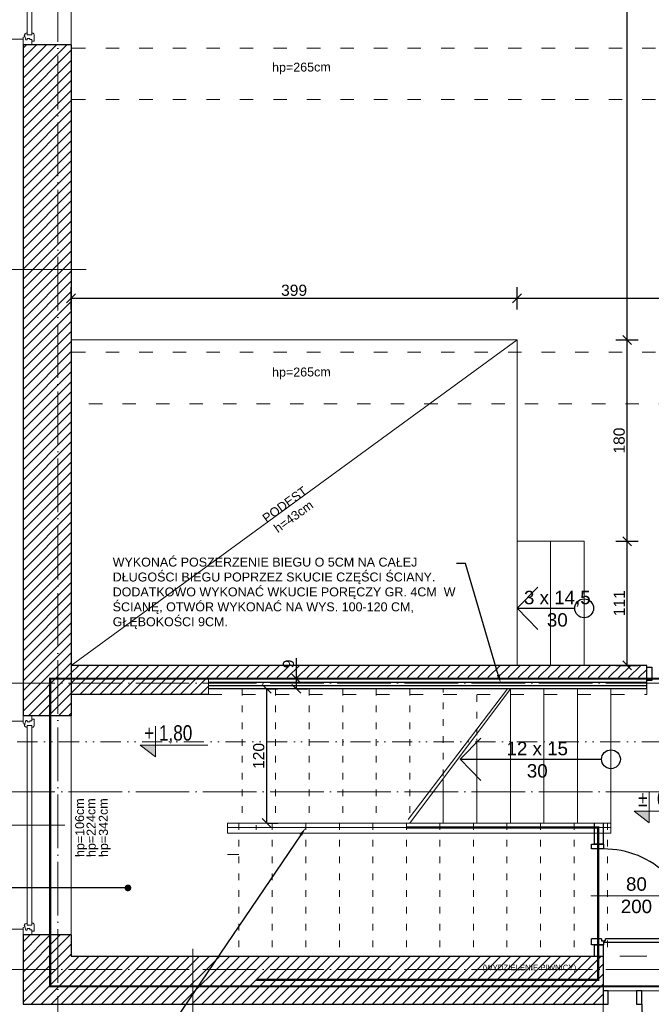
# Model space of a CAD drawing. Header units: millimetres. Extents: x -2720 to 125583, y -8970 to 34912.
# Tile 31 of 105: x 13290 to 13855, y 18162 to 19042. Entities that reach past the tile are written whole.
import ezdxf
from ezdxf import colors
from ezdxf.entities.mleader import LeaderData, LeaderLine
from ezdxf.enums import TextEntityAlignment as Align
from ezdxf.math import Vec2, Vec3

# ---------------------------------------------------------------- set-up
doc = ezdxf.new("R2010")
doc.units = ezdxf.units.MM
for name, pattern in [('1KS_2KP-50', [37.05, 12, 6, -6.35, 0, -6.35, 0, -6.35]), ('ACAD_ISO02W100', [15, 12, -3]), ('ACAD_ISO03W100', [30, 12, -18]), ('ACAD_ISO04W100', [30, 24, -3, 0, -3]), ('DASHED', [19.05, 12.7, -6.35])]:
    doc.linetypes.add(name, pattern=pattern)
doc.layers.add('000_HATCH', color=253, linetype='Continuous', lineweight=5, transparency=0.5)
for name, color, linetype, lineweight, true_color in [('A_DZIAŁOWA_PROJEKTOWANE', 7, 'Continuous', 18, 0x007cb0), ('A_HATCH', 7, 'Continuous', 5, 0x999999), ('A_IZOLEACJA TERMI_PROJEKTOWANA', 7, 'Continuous', 15, 0x0089b6), ('A_PPOŻ', 1, 'ACAD_ISO02W100', 30, 0xff0000)]:
    doc.layers.add(name, color=color, linetype=linetype, lineweight=lineweight, true_color=true_color)
for name, color, linetype, lineweight in [('A_KONST_ISTNIEJĄCE', 83, 'Continuous', 25), ('A_LINIA PRZEKROJOWA', 223, '1KS_2KP-50', 15), ('A_OPISY', 40, 'Continuous', 9), ('A_OSIE KONSTRUKCYJNE', 150, 'ACAD_ISO04W100', 5), ('A_STOLARKA OKIENNA', 141, 'Continuous', 15), ('A_TEKST', 7, 'Continuous', 15), ('A_WIDOK', 141, 'Continuous', 13), ('A_WIDOK-NAD', 221, 'DASHED', 13), ('A_WYMIAROWANIE', 7, 'Continuous', 9)]:
    doc.layers.add(name, color=color, linetype=linetype, lineweight=lineweight)
doc.layers.add('A_NIEWIDOCZNE  POMOCNICZE', color=252, linetype='ACAD_ISO03W100', lineweight=5, plot=False)
doc.layers.add('AA OPISY', color=40, linetype='Continuous')
doc.styles.add('APLUS', font='arial.ttf', dxfattribs={"width": 0.6})
doc.styles.get("Standard").update_dxf_attribs({"font": 'arial.ttf'})
doc.dimstyles.new('1 do 100', dxfattribs={"dimtxt": 10, "dimasz": 8, "dimexe": 10, "dimexo": 10, "dimgap": 2, "dimtad": 1, "dimdec": 0, "dimtxsty": 'Standard', "dimblk": 'OBLIQUE', "dimcen": 2.5, "dimadec": 0, "dimazin": 0, "dimtfac": 1, "dimtdec": 0, "dimtmove": 0, "dimatfit": 3, "dimldrblk": 'OBLIQUE', "dimfxl": 10, "dimfxlon": 1, "dimarcsym": 0})
pattern_1 = [(45, (-1713.23, 355.087), (-4.490128, 4.490128), [])]

# ---------------------------------------------------------------- blocks, each defined once
blk = doc.blocks.new('*U138')
at = {"color": 144}
for p, q in [((-28, 0), (-28, -8)), ((-28, 0), (-21.32, 0)), ((-28, 0), (-28, -8)), ((-21.32, 0), (-20.74, -1.55)), ((161.32, 0), (160.74, -1.55)), ((168, 0), (161.32, 0)), ((168, 0), (168, -8)), ((-28, -8), (-24.8, -8)), ((-24.8, -8), (-24.8, -9.92)), ((-24.8, -8), (-23.41, -8)), ((-23.76, -2.4), (-20.74, -1.55)), ((-23.76, -3.73), (-23.76, -2.4)), ((-22.39, -3.73), (-23.76, -3.73)), ((-23.41, -8), (-23.41, -6.06)), ((-23.41, -6.06), (-22.39, -6.06)), ((-22.39, -6.06), (-22.39, -3.73)), ((-20.74, -1.55), (-19.89, -1.55)), ((-19.89, -1.55), (-19.99, -1.01)), ((-19.25, -7.98), (-19.25, -3.66)), ((-19.25, -3.66), (-17.62, -3.66)), ((-17.66, -7.98), (-19.25, -7.98)), ((-17.66, -9.03), (-17.66, -7.98)), ((159.25, -3.66), (157.62, -3.66)), ((157.66, -9.03), (157.66, -7.98)), ((157.66, -7.98), (159.25, -7.98)), ((159.25, -7.98), (159.25, -3.66)), ((159.89, -1.55), (159.99, -1.01)), ((160.74, -1.55), (159.89, -1.55)), ((163.76, -2.4), (160.74, -1.55)), ((162.39, -6.06), (162.39, -3.73)), ((162.39, -3.73), (163.76, -3.73)), ((163.41, -6.06), (162.39, -6.06)), ((163.41, -8), (163.41, -6.06)), ((164.8, -8), (163.41, -8)), ((163.76, -3.73), (163.76, -2.4)), ((168, -8), (164.8, -8)), ((164.8, -8), (164.8, -9.92)), ((-24.8, -9.92), (-18.94, -9.92)), ((164.8, -9.92), (158.94, -9.92))]:
    blk.add_line(p, q, dxfattribs=at)
blk.add_lwpolyline([(-19.25, -3.66), (159.25, -3.66), (159.25, -7.98), (-19.25, -7.98)], close=True, dxfattribs=at)
for centre, radius, start, end in [((-20.13, -3.52), 2.51, 356.81051, 86.81051), ((160.13, -3.52), 2.51, 93.18949, 183.18949), ((-19.03, -8.42), 1.5, 273.35533, 335.68535), ((159.03, -8.42), 1.5, 204.31465, 266.64467)]:
    blk.add_arc(centre, radius, start, end, dxfattribs=at)
blk = doc.blocks.new('*U141')
at = {"color": 144}
for p, q in [((-26, 0), (-26, -8)), ((-26, 0), (-19.32, 0)), ((-26, 0), (-26, -8)), ((-19.32, 0), (-18.74, -1.55)), ((199.32, 0), (198.74, -1.55)), ((206, 0), (199.32, 0)), ((206, 0), (206, -8)), ((-26, -8), (-22.8, -8)), ((-22.8, -8), (-22.8, -9.92)), ((-22.8, -8), (-21.41, -8)), ((-21.76, -2.4), (-18.74, -1.55)), ((-21.76, -3.73), (-21.76, -2.4)), ((-20.39, -3.73), (-21.76, -3.73)), ((-21.41, -8), (-21.41, -6.06)), ((-21.41, -6.06), (-20.39, -6.06)), ((-20.39, -6.06), (-20.39, -3.73)), ((-18.74, -1.55), (-17.89, -1.55)), ((-17.89, -1.55), (-17.99, -1.01)), ((-17.25, -7.98), (-17.25, -3.66)), ((-17.25, -3.66), (-15.62, -3.66)), ((-15.66, -7.98), (-17.25, -7.98)), ((-15.66, -9.03), (-15.66, -7.98)), ((197.25, -3.66), (195.62, -3.66)), ((195.66, -9.03), (195.66, -7.98)), ((195.66, -7.98), (197.25, -7.98)), ((197.25, -7.98), (197.25, -3.66)), ((197.89, -1.55), (197.99, -1.01)), ((198.74, -1.55), (197.89, -1.55)), ((201.76, -2.4), (198.74, -1.55)), ((200.39, -6.06), (200.39, -3.73)), ((200.39, -3.73), (201.76, -3.73)), ((201.41, -6.06), (200.39, -6.06)), ((201.41, -8), (201.41, -6.06)), ((202.8, -8), (201.41, -8)), ((201.76, -3.73), (201.76, -2.4)), ((206, -8), (202.8, -8)), ((202.8, -8), (202.8, -9.92)), ((-22.8, -9.92), (-16.94, -9.92)), ((202.8, -9.92), (196.94, -9.92))]:
    blk.add_line(p, q, dxfattribs=at)
blk.add_lwpolyline([(-17.25, -3.66), (197.25, -3.66), (197.25, -7.98), (-17.25, -7.98)], close=True, dxfattribs=at)
for centre, radius, start, end in [((-18.13, -3.52), 2.51, 356.81051, 86.81051), ((198.13, -3.52), 2.51, 93.18949, 183.18949), ((-17.03, -8.42), 1.5, 273.35533, 335.68535), ((197.03, -8.42), 1.5, 204.31465, 266.64467)]:
    blk.add_arc(centre, radius, start, end, dxfattribs=at)
blk = doc.blocks.new('*U120')
at = {"layer": 'AA OPISY'}
for q in [(-28.53, 18.82), (-136.57, 0), (-28.53, -18.82)]:
    blk.add_line((-10, 0), q, dxfattribs=at)
blk.add_circle((-145, 0), 8.43, dxfattribs=at)
blk = doc.blocks.new('*U118')
at = {"layer": 'AA OPISY'}
for q in [(-103.53, 18.82), (-136.57, 0), (-103.53, -18.82)]:
    blk.add_line((-85, 0), q, dxfattribs=at)
blk.add_circle((-145, 0), 8.43, dxfattribs=at)
blk = doc.blocks.new('*U8')
blk.add_hatch(color=256).paths.add_polyline_path([(0, 0.153), (-0.198, 0.153), (0, 0)])
blk.add_line((0, 0.153), (0, 0.4))
blk.add_lwpolyline([(0, 0.153), (0, 0), (-0.198, 0.153), (0.685, 0.153)])
at = {"style": 'APLUS', "width": 0.8}
blk.add_attdef('%%P_0.00', text='', height=0.2, dxfattribs=at).set_placement((-0.146, 0.153), align=Align.BOTTOM_LEFT)
blk = doc.blocks.new('_Dot')
at = {"color": 0, "linetype": 'ByBlock', "lineweight": -2}
blk.add_line((-0.5, 0), (-1, 0), dxfattribs=at)
at = {"color": 0, "linetype": 'ByBlock', "const_width": 0.5}
blk.add_lwpolyline([(-0.25, 0, 1), (0.25, 0, 1)], format="xyb", close=True, dxfattribs=at)
blk = doc.blocks.new('OSI')
at = {"layer": 'A_OSIE KONSTRUKCYJNE', "ltscale": 2}
for p, q in [((16364.03, 22227.01), (16364.03, 19966.92)), ((16013.11, 20824.12), (17196.12, 20824.12)), ((16013.11, 20727.12), (19027.17, 20727.12)), ((16013.11, 20568.12), (17196.12, 20568.12))]:
    blk.add_line(p, q, dxfattribs=at)
blk = doc.blocks.new('_Oblique')
at = {"color": 0, "linetype": 'ByBlock', "lineweight": -2}
blk.add_line((-0.5, -0.5), (0.5, 0.5), dxfattribs=at)
blk = doc.blocks.new('*D179')
at = {"layer": 'A_WYMIAROWANIE', "color": 0, "lineweight": -2, "ltscale": 2, "transparency": 16777216}
for p, q in [((13537.89, 18452.66), (13537.89, 18471.24)), ((13537.89, 18452.66), (13547.89, 18452.66)), ((13537.89, 18443.66), (13537.89, 18452.66)), ((13537.89, 18443.66), (13547.89, 18443.66))]:
    blk.add_line(p, q, dxfattribs=at)
at = {"layer": 'Defpoints', "color": 0, "ltscale": 2, "transparency": 16777216}
for p in [(13533.66, 18452.66), (13537.89, 18452.66), (13533.66, 18443.66)]:
    blk.add_point(p, dxfattribs=at)
at = {"layer": 'A_WYMIAROWANIE', "color": 0, "lineweight": -2, "ltscale": 2, "transparency": 16777216, "xscale": 8, "yscale": 8, "zscale": 8}
for p, rotation in [((13537.89, 18452.66), 90), ((13537.89, 18443.66), 270)]:
    blk.add_blockref('_Oblique', p, dxfattribs=dict(at, rotation=rotation))
at = {"layer": 'A_WYMIAROWANIE', "color": 0, "ltscale": 2, "transparency": 16777216, "insert": (13530.79, 18465.95), "char_height": 10, "attachment_point": 5, "rotation": 90}
blk.add_mtext('9', dxfattribs=at)
blk = doc.blocks.new('*D180')
at = {"layer": 'A_WYMIAROWANIE', "color": 0, "lineweight": -2, "ltscale": 2, "transparency": 16777216}
for p, q in [((13511.27, 18443.66), (13521.27, 18443.66)), ((13511.27, 18323.66), (13511.27, 18443.66)), ((13511.27, 18323.66), (13521.27, 18323.66))]:
    blk.add_line(p, q, dxfattribs=at)
at = {"layer": 'Defpoints', "color": 0, "ltscale": 2, "transparency": 16777216}
for p in [(13511.27, 18443.66), (13511.27, 18443.66), (13511.27, 18323.66)]:
    blk.add_point(p, dxfattribs=at)
at = {"layer": 'A_WYMIAROWANIE', "color": 0, "lineweight": -2, "ltscale": 2, "transparency": 16777216, "xscale": 8, "yscale": 8, "zscale": 8}
for p, rotation in [((13511.27, 18443.66), 90), ((13511.27, 18323.66), 270)]:
    blk.add_blockref('_Oblique', p, dxfattribs=dict(at, rotation=rotation))
at = {"layer": 'A_WYMIAROWANIE', "color": 0, "ltscale": 2, "transparency": 16777216, "insert": (13504.16, 18383.66), "char_height": 10, "attachment_point": 5, "rotation": 90}
blk.add_mtext('120', dxfattribs=at)
blk = doc.blocks.new('*D324')
at = {"layer": 'A_WYMIAROWANIE', "color": 0, "lineweight": -2, "ltscale": 2, "transparency": 16777216}
for p, q in [((13044.97, 19135.66), (13024.97, 19135.66)), ((13034.97, 19135.66), (13034.97, 18321.66)), ((13044.97, 18321.66), (13024.97, 18321.66))]:
    blk.add_line(p, q, dxfattribs=at)
at = {"layer": 'Defpoints', "color": 0, "ltscale": 2, "transparency": 16777216}
for p in [(13296.92, 19135.66), (13034.97, 18321.66), (13299.08, 18321.66)]:
    blk.add_point(p, dxfattribs=at)
at = {"layer": 'A_WYMIAROWANIE', "color": 0, "lineweight": -2, "ltscale": 2, "transparency": 16777216, "xscale": 8, "yscale": 8, "zscale": 8}
for p, rotation in [((13034.97, 19135.66), 90), ((13034.97, 18321.66), 270)]:
    blk.add_blockref('_Oblique', p, dxfattribs=dict(at, rotation=rotation))
at = {"layer": 'A_WYMIAROWANIE', "color": 0, "ltscale": 2, "transparency": 16777216, "insert": (13027.87, 18728.66), "char_height": 10, "attachment_point": 5, "rotation": 90}
blk.add_mtext('814', dxfattribs=at)
blk = doc.blocks.new('*D337')
at = {"layer": 'A_WYMIAROWANIE', "color": 0, "lineweight": -2, "ltscale": 2, "transparency": 16777216}
for p, q in [((12994.99, 19655.66), (12974.99, 19655.66)), ((12984.99, 17890.66), (12984.99, 19655.66)), ((12994.99, 17890.66), (12974.99, 17890.66))]:
    blk.add_line(p, q, dxfattribs=at)
at = {"layer": 'Defpoints', "color": 0, "ltscale": 2, "transparency": 16777216}
for p in [(12984.99, 19655.66), (13281.26, 19655.66), (13975.26, 17890.66)]:
    blk.add_point(p, dxfattribs=at)
at = {"layer": 'A_WYMIAROWANIE', "color": 0, "lineweight": -2, "ltscale": 2, "transparency": 16777216, "xscale": 8, "yscale": 8, "zscale": 8}
for p, rotation in [((12984.99, 19655.66), 90), ((12984.99, 17890.66), 270)]:
    blk.add_blockref('_Oblique', p, dxfattribs=dict(at, rotation=rotation))
at = {"layer": 'A_WYMIAROWANIE', "color": 0, "ltscale": 2, "transparency": 16777216, "insert": (12977.88, 18773.16), "char_height": 10, "attachment_point": 5, "rotation": 90}
blk.add_mtext('1765', dxfattribs=at)
blk = doc.blocks.new('*D404')
at = {"layer": 'A_WYMIAROWANIE', "color": 0, "lineweight": -2, "ltscale": 2, "transparency": 16777216}
for p, q in [((13336.26, 18782.89), (13336.26, 18802.89)), ((13735.26, 18782.89), (13735.26, 18802.89)), ((13336.26, 18792.89), (13735.26, 18792.89))]:
    blk.add_line(p, q, dxfattribs=at)
at = {"layer": 'Defpoints', "color": 0, "ltscale": 2, "transparency": 16777216}
for p in [(13735.26, 18792.89), (13336.26, 18755.66), (13735.26, 18755.66)]:
    blk.add_point(p, dxfattribs=at)
at = {"layer": 'A_WYMIAROWANIE', "color": 0, "lineweight": -2, "ltscale": 2, "transparency": 16777216, "xscale": 8, "yscale": 8, "zscale": 8, "rotation": 180}
blk.add_blockref('_Oblique', (13336.26, 18792.89), dxfattribs=at)
at = {"layer": 'A_WYMIAROWANIE', "color": 0, "lineweight": -2, "ltscale": 2, "transparency": 16777216, "xscale": 8, "yscale": 8, "zscale": 8}
blk.add_blockref('_Oblique', (13735.26, 18792.89), dxfattribs=at)
at = {"layer": 'A_WYMIAROWANIE', "color": 0, "ltscale": 2, "transparency": 16777216, "insert": (13535.76, 18800), "char_height": 10, "attachment_point": 5}
blk.add_mtext('399', dxfattribs=at)
blk = doc.blocks.new('*D405')
at = {"layer": 'A_WYMIAROWANIE', "color": 0, "lineweight": -2, "ltscale": 2, "transparency": 16777216}
for p, q in [((13735.26, 18782.89), (13735.26, 18802.89)), ((14114.26, 18782.89), (14114.26, 18802.89)), ((13735.26, 18792.89), (14114.26, 18792.89))]:
    blk.add_line(p, q, dxfattribs=at)
at = {"layer": 'Defpoints', "color": 0, "ltscale": 2, "transparency": 16777216}
for p in [(14114.26, 18792.89), (13735.26, 18755.66), (14114.26, 18725.66)]:
    blk.add_point(p, dxfattribs=at)
at = {"layer": 'A_WYMIAROWANIE', "color": 0, "lineweight": -2, "ltscale": 2, "transparency": 16777216, "xscale": 8, "yscale": 8, "zscale": 8, "rotation": 180}
blk.add_blockref('_Oblique', (13735.26, 18792.89), dxfattribs=at)
at = {"layer": 'A_WYMIAROWANIE', "color": 0, "lineweight": -2, "ltscale": 2, "transparency": 16777216, "xscale": 8, "yscale": 8, "zscale": 8}
blk.add_blockref('_Oblique', (14114.26, 18792.89), dxfattribs=at)
at = {"layer": 'A_WYMIAROWANIE', "color": 0, "ltscale": 2, "transparency": 16777216, "insert": (13924.76, 18800), "char_height": 10, "attachment_point": 5}
blk.add_mtext('379', dxfattribs=at)
blk = doc.blocks.new('*D407')
at = {"layer": 'A_WYMIAROWANIE', "color": 0, "lineweight": -2, "ltscale": 2, "transparency": 16777216}
for p, q in [((13823.77, 18575.66), (13843.77, 18575.66)), ((13833.77, 18464.66), (13833.77, 18575.66)), ((13823.77, 18464.66), (13843.77, 18464.66))]:
    blk.add_line(p, q, dxfattribs=at)
at = {"layer": 'Defpoints', "color": 0, "ltscale": 2, "transparency": 16777216}
for p in [(13795.26, 18575.66), (13833.77, 18575.66), (13795.26, 18464.66)]:
    blk.add_point(p, dxfattribs=at)
at = {"layer": 'A_WYMIAROWANIE', "color": 0, "lineweight": -2, "ltscale": 2, "transparency": 16777216, "xscale": 8, "yscale": 8, "zscale": 8}
for p, rotation in [((13833.77, 18575.66), 90), ((13833.77, 18464.66), 270)]:
    blk.add_blockref('_Oblique', p, dxfattribs=dict(at, rotation=rotation))
at = {"layer": 'A_WYMIAROWANIE', "color": 0, "ltscale": 2, "transparency": 16777216, "insert": (13826.75, 18520.16), "char_height": 10, "attachment_point": 5, "rotation": 90}
blk.add_mtext('111', dxfattribs=at)
blk = doc.blocks.new('*D408')
at = {"layer": 'A_WYMIAROWANIE', "color": 0, "lineweight": -2, "ltscale": 2, "transparency": 16777216}
for p, q in [((13823.77, 18755.66), (13843.77, 18755.66)), ((13833.77, 18575.66), (13833.77, 18755.66)), ((13823.77, 18575.66), (13843.77, 18575.66))]:
    blk.add_line(p, q, dxfattribs=at)
at = {"layer": 'Defpoints', "color": 0, "ltscale": 2, "transparency": 16777216}
for p in [(13735.26, 18755.66), (13833.77, 18755.66), (13795.26, 18575.66)]:
    blk.add_point(p, dxfattribs=at)
at = {"layer": 'A_WYMIAROWANIE', "color": 0, "lineweight": -2, "ltscale": 2, "transparency": 16777216, "xscale": 8, "yscale": 8, "zscale": 8}
for p, rotation in [((13833.77, 18755.66), 90), ((13833.77, 18575.66), 270)]:
    blk.add_blockref('_Oblique', p, dxfattribs=dict(at, rotation=rotation))
at = {"layer": 'A_WYMIAROWANIE', "color": 0, "ltscale": 2, "transparency": 16777216, "insert": (13826.66, 18665.66), "char_height": 10, "attachment_point": 5, "rotation": 90}
blk.add_mtext('180', dxfattribs=at)
blk = doc.blocks.new('*D409')
at = {"layer": 'A_WYMIAROWANIE', "color": 0, "lineweight": -2, "ltscale": 2, "transparency": 16777216}
for p, q in [((13823.77, 19600.66), (13843.77, 19600.66)), ((13833.77, 18755.66), (13833.77, 19600.66)), ((13823.77, 18755.66), (13843.77, 18755.66))]:
    blk.add_line(p, q, dxfattribs=at)
at = {"layer": 'Defpoints', "color": 0, "ltscale": 2, "transparency": 16777216}
for p in [(13789.73, 19600.66), (13833.77, 19600.66), (13735.26, 18755.66)]:
    blk.add_point(p, dxfattribs=at)
at = {"layer": 'A_WYMIAROWANIE', "color": 0, "lineweight": -2, "ltscale": 2, "transparency": 16777216, "xscale": 8, "yscale": 8, "zscale": 8}
for p, rotation in [((13833.77, 19600.66), 90), ((13833.77, 18755.66), 270)]:
    blk.add_blockref('_Oblique', p, dxfattribs=dict(at, rotation=rotation))
at = {"layer": 'A_WYMIAROWANIE', "color": 0, "ltscale": 2, "transparency": 16777216, "insert": (13826.66, 19178.16), "char_height": 10, "attachment_point": 5, "rotation": 90}
blk.add_mtext('845', dxfattribs=at)

msp = doc.modelspace()

# ---------------------------------------------------------------- hatches: boundary and pattern name
at = {"layer": 'A_HATCH'}
h = msp.add_hatch(dxfattribs=at)
h.set_pattern_fill('ANSI31', color=256, scale=2)
h.set_pattern_definition(pattern_1)
h.paths.add_polyline_path([(14201.26, 19300.66), (14129.26, 19300.66), (14129.26, 19244.66), (14201.26, 19244.66)])
h.paths.add_polyline_path([(14201.26, 19595.66), (14158.26, 19595.66), (14158.26, 19530.66), (14201.26, 19530.66)])
h.paths.add_polyline_path([(14158.26, 19595.66), (14129.26, 19595.66), (14129.26, 19530.66), (14158.26, 19530.66)])
h.paths.add_polyline_path([(14229.26, 19638.66), (14158.26, 19638.66), (14158.26, 19643.66), (13983.29, 19643.66), (13983.29, 19635.66), (13983.26, 19600.66), (14115.26, 19600.66), (14115.26, 19595.66), (14229.26, 19595.66)])
h.paths.add_polyline_path([(14510.26, 19638.66), (14466.26, 19638.66), (14466.26, 19630.66), (14466.26, 19595.66), (14510.26, 19595.66)])
h.paths.add_polyline_path([(13757.26, 19643.66), (13706.26, 19643.66), (13706.26, 19635.66), (13706.26, 19600.66), (13757.26, 19600.66)])
h.paths.add_polyline_path([(13480.26, 19643.66), (13293.26, 19643.66), (13293.26, 19527.66), (13301.26, 19527.66), (13336.26, 19527.66), (13336.26, 19600.66), (13480.26, 19600.66)])
h.paths.add_polyline_path([(13336.26, 19307.66), (13293.26, 19307.66), (13293.26, 19251.66), (13301.26, 19251.66), (13336.26, 19251.66)])
h.paths.add_polyline_path([(13336.26, 19019.66), (13293.26, 19019.66), (13293.26, 18419.66), (13336.26, 18419.66)])
h.paths.add_polyline_path([(13812.26, 18204.66), (13336.26, 18204.66), (13336.26, 18223.66), (13293.26, 18223.66), (13293.26, 18161.66), (13812.26, 18161.66), (13812.26, 18173.58)])
h.paths.add_polyline_path([(14014.26, 18204.66), (13990.26, 18204.66), (13971.26, 18204.66), (13942.26, 18204.66), (13942.26, 18161.66), (14014.26, 18161.66)])
h.paths.add_polyline_path([(14201.26, 18471.18), (14178.76, 18471.18), (14201.26, 18471.18), (14201.26, 19016.66), (14158.26, 19016.66), (14158.26, 18320.66), (14803.26, 18320.66), (14803.26, 18363.66), (14201.26, 18363.66)])
h.paths.add_polyline_path([(14114.26, 18402.66), (14136.76, 18402.66), (14114.26, 18402.66), (14114.26, 18356.66), (13971.26, 18356.66), (13971.26, 18313.66), (14156.26, 18313.66), (14156.26, 19016.66), (14129.26, 19016.66), (14129.26, 18725.66), (14114.26, 18725.66)])
h = msp.add_hatch(dxfattribs=at)
h.set_pattern_fill('ANSI31', color=256, scale=2)
h.set_pattern_definition(pattern_1)
h.paths.add_polyline_path([(14172.26, 18195.66), (14138.26, 18195.66), (14138.26, 18161.66), (14172.26, 18161.66)])
h.paths.add_polyline_path([(14114.26, 18464.66), (13951.26, 18464.66), (13951.26, 18438.66), (13971.17, 18438.66), (13981.26, 18438.66), (13981.26, 18448.66), (14114.26, 18448.66)])
h.paths.add_polyline_path([(13459.26, 18438.66), (13459.26, 18453.66), (13851.26, 18453.66), (13851.26, 18438.66), (13851.26, 18464.66), (13336.26, 18464.66), (13336.26, 18438.66)])

# ---------------------------------------------------------------- linework, layer by layer
at = {"color": 144}
for p, q in [((13810.83, 18220.02), (13810.83, 18218.24)), ((13810.83, 18218.24), (13812.62, 18218.24)), ((13813.14, 18218.61), (13814.53, 18218.61)), ((13814.53, 18218.61), (13814.53, 18220))]:
    msp.add_line(p, q, dxfattribs=at)
at = {"color": 144, "true_color": 0x007cb0}
for p, q in [((13812.26, 18173.58), (13812.26, 18161.66)), ((13816.89, 18173.58), (13812.26, 18173.58)), ((13816.89, 18161.66), (13816.89, 18173.58)), ((13842.26, 18173.58), (13842.26, 18161.66)), ((13846.89, 18173.58), (13842.26, 18173.58)), ((13846.89, 18161.66), (13846.89, 18173.58)), ((13812.26, 18161.66), (13816.89, 18161.66)), ((13842.26, 18161.66), (13846.89, 18161.66))]:
    msp.add_line(p, q, dxfattribs=at)
at = {"color": 144}
for points in [[(13851.26, 18451.2), (13851.26, 18463.12), (13855.89, 18463.12), (13855.89, 18451.2), (13851.26, 18451.2)], [(13801.89, 18304.66), (13812.62, 18304.66), (13812.62, 18300.49), (13801.89, 18300.49), (13801.89, 18304.66)], [(13810.83, 18220.02), (13801.89, 18220.02)], [(13812.62, 18218.24), (13812.62, 18214.66), (13801.89, 18214.66), (13801.89, 18220.02)], [(13813.14, 18217.22), (13893.61, 18217.22), (13893.61, 18220), (13814.53, 18220)], [(13813.14, 18218.61), (13813.14, 18217.22)]]:
    msp.add_lwpolyline(points, dxfattribs=at)
for centre, radius, start, end in [((13813.12, 18220), 80.48, 359.99889, 90.35485), ((13936.32, 18161.11), 89.43, 179.64515, 270.00111)]:
    msp.add_arc(centre, radius, start, end, dxfattribs=at)
at = {"layer": '000_HATCH', "ltscale": 2}
for p, q in [((13851.26, 18446.16), (13851.26, 18446.16)), ((13819.26, 18323.66), (13819.26, 18314.66)), ((13501.93, 18321.66), (13501.93, 18317.66)), ((13486.26, 18295.43), (13476.26, 18295.43))]:
    msp.add_line(p, q, dxfattribs=at)
at = {"layer": '000_HATCH', "linetype": 'ACAD_ISO03W100'}
msp.add_lwpolyline([(13459.26, 18438.66), (13851.26, 18438.66), (13851.26, 18443.66)], dxfattribs=at)
at = {"layer": 'A_IZOLEACJA TERMI_PROJEKTOWANA', "ltscale": 2}
for p, q in [((13293.26, 19024.66), (13281.26, 19024.66)), ((13293.26, 18414.66), (13281.26, 18414.66)), ((13293.26, 18228.66), (13281.26, 18228.66)), ((13812.26, 18161.66), (13812.26, 18149.66))]:
    msp.add_line(p, q, dxfattribs=at)
at = {"layer": 'A_KONST_ISTNIEJĄCE', "ltscale": 2}
for p, q in [((13336.26, 19019.66), (13293.26, 19019.66)), ((13851.26, 18464.66), (13336.26, 18464.66)), ((13851.26, 18443.66), (13851.26, 18464.66)), ((13459.26, 18449.66), (13851.26, 18449.66)), ((13459.26, 18446.66), (13851.26, 18446.66)), ((13459.26, 18438.66), (13336.26, 18438.66)), ((13851.26, 18443.66), (13459.26, 18443.66)), ((13336.26, 18419.66), (13293.26, 18419.66)), ((13804.26, 18323.66), (13804.26, 18304.66)), ((13812.26, 18323.66), (13812.26, 18304.66)), ((13812.26, 18304.66), (13804.26, 18304.66)), ((13336.26, 18223.66), (13293.26, 18223.66)), ((13804.26, 18214.66), (13812.26, 18214.66)), ((13804.26, 18214.66), (13804.26, 18204.66)), ((13812.26, 18214.66), (13812.26, 18204.66)), ((13812.26, 18204.66), (13812.26, 18161.66))]:
    msp.add_line(p, q, dxfattribs=at)
for points in [[(13293.26, 19019.66), (13293.26, 18419.66)], [(13336.26, 19019.66), (13336.26, 18419.66)], [(13293.26, 18223.66), (13293.26, 18161.66), (13812.26, 18161.66)], [(13336.26, 18223.66), (13336.26, 18204.66), (13812.26, 18204.66)]]:
    msp.add_lwpolyline(points, dxfattribs=at)
at = {"layer": 'A_LINIA PRZEKROJOWA'}
msp.add_line((15950.89, 18396.31), (13006.64, 18396.4), dxfattribs=at)
at = {"layer": 'A_NIEWIDOCZNE  POMOCNICZE', "ltscale": 2}
msp.add_lwpolyline([(14114.26, 18464.66), (14114.26, 18725.66), (14129.26, 18725.66), (14129.26, 19595.66), (14115.26, 19595.66), (14115.26, 19600.66), (13336.26, 19600.66), (13336.26, 18464.66), (14114.26, 18464.66)], dxfattribs=at)
msp.add_lwpolyline([(13336.26, 18438.66), (13459.26, 18438.66), (13459.26, 18452.66), (13951.26, 18452.66), (13951.26, 18438.66), (13971.26, 18438.66), (13971.26, 18204.66), (13336.26, 18204.66)], close=True, dxfattribs=at)
at = {"layer": 'A_OPISY'}
for p, q in [((13349.87, 18818.61), (13265.41, 18818.61)), ((13445.07, 18211.18), (13445.07, 18126.72))]:
    msp.add_line(p, q, dxfattribs=at)
at = {"layer": 'A_OPISY', "transparency": 33554559}
msp.add_line((13336.26, 18464.66), (13735.26, 18755.66), dxfattribs=at)
at = {"layer": 'A_OPISY', "color": 144, "true_color": 0x007cb0, "transparency": 33554559}
for p, q in [((13330.71, 18321.66), (13171.31, 18321.66)), ((13875.22, 18258.59), (13801.25, 18258.59))]:
    msp.add_line(p, q, dxfattribs=at)
at = {"layer": 'A_PPOŻ', "linetype": 'ACAD_ISO03W100', "ltscale": 2, "const_width": 2}
msp.add_lwpolyline([(13317.6, 18452.73), (14125.98, 18452.73), (14125.98, 18334.83), (13979.97, 18334.83), (13979.97, 18177.6), (13317.6, 18177.6)], close=True, dxfattribs=at)
msp.add_lwpolyline([(13636.26, 18319.66), (13807.8, 18319.66), (13807.8, 18183.53), (13502.03, 18183.53)], dxfattribs=at)
at = {"layer": 'A_WIDOK', "ltscale": 2}
for p, q in [((13336.26, 19019.66), (13336.26, 19251.66)), ((13765.26, 18575.66), (13735.26, 18575.66)), ((13765.26, 18464.66), (13765.26, 18575.66)), ((13795.26, 18575.66), (13765.26, 18575.66)), ((13795.26, 18464.66), (13795.26, 18575.66)), ((13735.26, 18464.66), (13765.26, 18464.66)), ((13637.71, 18326.93), (13726.67, 18443.66)), ((13639.26, 18323.66), (13729.26, 18443.66)), ((13729.26, 18443.66), (13729.26, 18323.66)), ((13759.26, 18443.66), (13759.26, 18323.66)), ((13789.26, 18443.66), (13789.26, 18323.66)), ((13819.26, 18443.66), (13819.26, 18323.66)), ((13336.26, 18419.66), (13336.26, 18223.66)), ((13699.26, 18398.99), (13699.26, 18323.66)), ((13669.26, 18362.33), (13669.26, 18323.66)), ((13819.26, 18323.66), (13476.26, 18323.66)), ((13804.26, 18323.66), (13476.26, 18323.66)), ((13476.26, 18323.66), (13819.26, 18323.66)), ((13476.26, 18314.66), (13476.26, 18323.66)), ((13476.26, 18319.66), (13819.26, 18319.66)), ((13476.26, 18314.66), (13819.26, 18314.66)), ((13812.26, 18173.58), (13942.26, 18173.58))]:
    msp.add_line(p, q, dxfattribs=at)
at = {"layer": 'A_WIDOK', "linetype": 'ACAD_ISO03W100', "ltscale": 0.5}
for p, q in [((13489.26, 18443.66), (13489.26, 18323.66)), ((13519.26, 18443.66), (13519.26, 18323.66)), ((13549.26, 18443.66), (13549.26, 18323.66)), ((13579.26, 18443.66), (13579.26, 18323.66)), ((13609.26, 18443.66), (13609.26, 18323.66)), ((13639.26, 18443.66), (13639.26, 18323.66)), ((13669.26, 18365.49), (13669.26, 18443.66)), ((13699.26, 18402.15), (13699.26, 18443.66)), ((13486.26, 18323.66), (13486.26, 18204.66)), ((13516.26, 18323.66), (13516.26, 18204.66)), ((13516.26, 18323.66), (13516.26, 18204.66)), ((13546.26, 18323.66), (13546.26, 18204.66)), ((13576.26, 18323.66), (13576.26, 18204.66)), ((13606.26, 18323.66), (13606.26, 18204.66)), ((13636.26, 18323.66), (13636.26, 18204.66)), ((13666.26, 18323.66), (13666.26, 18204.66)), ((13696.26, 18323.66), (13696.26, 18204.66)), ((13726.26, 18323.66), (13726.26, 18204.66)), ((13756.26, 18323.66), (13756.26, 18204.66)), ((13786.26, 18323.66), (13786.26, 18204.66)), ((13816.26, 18323.66), (13816.26, 18204.66))]:
    msp.add_line(p, q, dxfattribs=at)
at = {"layer": 'A_WIDOK', "ltscale": 2}
for points in [[(13336.26, 18755.66), (13735.26, 18755.66), (13735.26, 18464.66)], [(13851.26, 18443.66), (13851.26, 18452.66), (13459.26, 18452.66), (13459.26, 18438.66)]]:
    msp.add_lwpolyline(points, dxfattribs=at)
at = {"layer": 'A_WIDOK-NAD', "linetype": 'ACAD_ISO03W100'}
for p, q in [((14129.26, 19016.66), (13336.26, 19016.66)), ((14129.26, 18970.66), (13336.26, 18970.66)), ((14129.26, 18744.66), (13336.26, 18744.66)), ((14114.26, 18698.66), (13336.26, 18698.66))]:
    msp.add_line(p, q, dxfattribs=at)

# ---------------------------------------------------------------- block references
at = {"layer": 'A_OPISY', "transparency": 33554559, "rotation": 180}
for name, p in [('*U118', (13650.26, 18515.66)), ('*U120', (13674.26, 18380.66))]:
    msp.add_blockref(name, p, dxfattribs=at)
at = {"layer": 'A_OPISY', "transparency": 33554687, "xscale": 68.67492864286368, "yscale": 68.67492864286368, "zscale": 68.67492864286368, "rotation": 1.435389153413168e-05}
for p, values in [((13411.63, 18382.75), {'%%P_0.00': '+ 1,80'}), ((13853.6, 18323.91), {'%%P_0.00': '%%p  0,00'})]:
    msp.add_blockref('*U8', p, dxfattribs=at).add_auto_attribs(values)
at = {"layer": 'A_OSIE KONSTRUKCYJNE'}
msp.add_blockref('OSI', (-3039.77, -2375.46), dxfattribs=at)
at = {"layer": 'A_STOLARKA OKIENNA', "transparency": 33554559, "xscale": -1, "rotation": 90}
for name, p in [('*U141', (13293.26, 19225.66)), ('*U138', (13293.26, 18391.66))]:
    msp.add_blockref(name, p, dxfattribs=at)

# ---------------------------------------------------------------- texts
at = {"layer": 'A_OPISY', "transparency": 33554559, "char_height": 8, "attachment_point": 5}
for s, insert, rotation in [('hp=265cm', (13542.32, 18998.41), 0.4248), ('hp=265cm', (13542.32, 18725.76), 0.4248), ('PODEST\\Ph=43cm', (13531.35, 18603.1), 35.85704), ('hp=106cm', (13345.14, 18319.52), 90.4248), ('hp=224cm', (13355.31, 18319.52), 90.4248), ('hp=342cm', (13366.33, 18319.52), 90.4248)]:
    msp.add_mtext_dynamic_manual_height_columns(s, width=44.3905, gutter_width=12.5, heights=[0], dxfattribs=dict(at, insert=insert, rotation=rotation))
at = {"layer": 'A_OPISY', "color": 144, "true_color": 0x007cb0, "transparency": 33554559, "insert": (13842.06, 18259.04), "char_height": 12, "attachment_point": 5}
msp.add_mtext_dynamic_manual_height_columns('80\\P200', width=44.3905, gutter_width=12.5, heights=[0], dxfattribs=at)
at = {"layer": 'A_PPOŻ', "linetype": 'ACAD_ISO03W100', "ltscale": 2, "insert": (13704.44, 18196.95), "char_height": 5, "attachment_point": 1}
msp.add_mtext_dynamic_manual_height_columns('(WYDZIELENIE PIWNICY)', width=254.3544, gutter_width=0, heights=[12.82], dxfattribs=at)
at = {"layer": 'A_TEKST', "transparency": 33554559, "char_height": 12, "attachment_point": 5}
for s, insert in [('3 x 14,5\\P\\pxqc;30', (13771.29, 18515.23)), ('12 x 15\\P\\pxqc;30', (13753.33, 18380.23))]:
    msp.add_mtext_dynamic_manual_height_columns(s, width=91.3974, gutter_width=12.5, heights=[39.91], dxfattribs=dict(at, insert=insert))

# ---------------------------------------------------------------- dimensions: what is measured, and where the dimension line sits
at = {"layer": 'A_WYMIAROWANIE', "ltscale": 2}
for base, p1, p2, picture, middle in [((12984.99, 19655.66), (13975.26, 17890.66), (13281.26, 19655.66), '*D337', (12977.88, 18773.16)), ((13833.77, 19600.66), (13735.26, 18755.66), (13789.73, 19600.66), '*D409', (13826.66, 19178.16)), ((13034.97, 18321.66), (13296.92, 19135.66), (13299.08, 18321.66), '*D324', (13027.87, 18728.66)), ((13833.77, 18755.66), (13795.26, 18575.66), (13735.26, 18755.66), '*D408', (13826.66, 18665.66))]:
    dim = msp.add_linear_dim(base=base, p1=p1, p2=p2, angle=90, dimstyle='1 do 100', override={"dimtmove": 1}, dxfattribs=at)
    dim.commit()
    dim.dimension.update_dxf_attribs({"geometry": picture, "text_midpoint": middle})
dim = msp.add_linear_dim(base=(13735.26, 18792.89), p1=(13336.26, 18755.66), p2=(13735.26, 18755.66), dimstyle='1 do 100', dxfattribs=at)
dim.commit()
dim.dimension.update_dxf_attribs({"geometry": '*D404', "text_midpoint": (13535.76, 18800)})
dim = msp.add_linear_dim(base=(14114.26, 18792.89), p1=(13735.26, 18755.66), p2=(14114.26, 18725.66), dimstyle='1 do 100', override={"dimtmove": 1}, dxfattribs=at)
dim.commit()
dim.dimension.update_dxf_attribs({"geometry": '*D405', "text_midpoint": (13924.76, 18800)})
for base, p1, p2, picture, middle in [((13833.77, 18575.66), (13795.26, 18464.66), (13795.26, 18575.66), '*D407', (13826.75, 18520.16)), ((13537.89, 18452.66), (13533.66, 18443.66), (13533.66, 18452.66), '*D179', (13530.79, 18465.95)), ((13511.27, 18443.66), (13511.27, 18323.66), (13511.27, 18443.66), '*D180', (13504.16, 18383.66))]:
    dim = msp.add_linear_dim(base=base, p1=p1, p2=p2, angle=90, dimstyle='1 do 100', dxfattribs=at)
    dim.commit()
    dim.dimension.update_dxf_attribs({"geometry": picture, "text_midpoint": middle})

# ---------------------------------------------------------------- leaders
at = {"layer": 'A_DZIAŁOWA_PROJEKTOWANE', "ltscale": 2}
ml = msp.add_multileader_mtext('Standard', dxfattribs=at)
ml.set_content('WYKONAĆ POSZERZENIE BIEGU O 5CM NA CAŁEJ DŁUGOŚCI BIEGU POPRZEZ SKUCIE CZĘŚCI ŚCIANY. \\PDODATKOWO WYKONAĆ WKUCIE PORĘCZY GR. 4CM  W ŚCIANĘ, OTWÓR WYKONAĆ NA WYS. 100-120 CM, GŁĘBOKOŚCI 9CM.', color=256)
ml.set_leader_properties()
ml.build(insert=Vec2(0, 0))
ml.multileader.update_dxf_attribs({"arrow_head_size": 8})
ctx = ml.context
ctx.base_point, ctx.char_height, ctx.arrow_head_size, ctx.plane_origin = Vec3(13371.48, 18555.84), 8, 8, Vec3(13905.12, 18457.67)
notes = []
notes.append((ctx, [(0, (1, 1, 0), (13689.22, 18555.84), (-1, 0), 8, [(0, [(13720.68, 18448.54)], 0, [])])]))
ctx.mtext.insert, ctx.mtext.width, ctx.mtext.defined_height, ctx.mtext.flow_direction = Vec3(13373.48, 18561.01), 309.1908, 68.66, 5
ml = msp.add_multileader_mtext('Standard', dxfattribs=at)
ml.set_content('WYKONAĆ POSZERZENIE KLATKI SCHODOWEJ O 6CM NA CAŁEJ DŁUGOŚCI BIEGU POPRZEZ SKUCIE CZĘŚCI SCIANY. \\PDODATKOWO WYKONAĆ WKUCIE PORĘCZY GR. 4CM  W ŚCIANĘ OTWÓR WYKONAĆ NA WYS. 100-120 CM, GŁĘBOKOŚCI 9CM.', color=256)
ml.set_leader_properties()
ml.build(insert=Vec2(0, 0))
ml.multileader.update_dxf_attribs({"arrow_head_size": 8})
ctx = ml.context
ctx.base_point, ctx.char_height, ctx.arrow_head_size, ctx.plane_origin = Vec3(13070.11, 18086.51), 8, 8, Vec3(13699.3, 18128.57)
notes.append((ctx, [(0, (1, 1, 0), (13387.85, 18086.51), (-1, 0), 8, [(0, [(13546.26, 18319.66)], 0, [])])]))
ctx.mtext.insert, ctx.mtext.width, ctx.mtext.defined_height, ctx.mtext.flow_direction = Vec3(13072.11, 18091.69), 309.1908, 68.66, 5
at = {"layer": 'A_OPISY'}
ml = msp.add_multileader_mtext('Standard', dxfattribs=at)
ml.set_content('', color=256)
ml.set_leader_properties()
ml.set_arrow_properties(name='DOT')
ml.build(insert=Vec2(0, 0))
ml.multileader.update_dxf_attribs({"arrow_head_size": 6})
ctx = ml.context
ctx.base_point, ctx.arrow_head_size, ctx.plane_origin = Vec3(13038.77, 18265.64), 6, Vec3(12822.23, 18733.35)
ctx.text_align_type = 2
notes.append((ctx, [(1, (1, 1, 0), (13057.29, 18265.64), (-1, 0), 14.52, [(0, [(13387.11, 18265.64)], 0, [])])]))
ctx.mtext.insert, ctx.mtext.alignment, ctx.mtext.flow_direction = Vec3(13040.77, 18267.64), 3, 5
for ctx, leaders in notes:
    for number, flags, end, landing, length, lines in leaders:
        leader = LeaderData()
        leader.index, (leader.has_last_leader_line, leader.has_dogleg_vector, leader.attachment_direction) = number, flags
        leader.last_leader_point, leader.dogleg_vector, leader.dogleg_length = Vec3(end), Vec3(landing), length
        for number, points, colour, breaks in lines:
            line = LeaderLine()
            line.index, line.vertices, line.color, line.breaks = number, Vec3.list(points), colors.encode_raw_color(colour), breaks
            leader.lines.append(line)
        ctx.leaders.append(leader)

doc.saveas('drawing.dxf')
